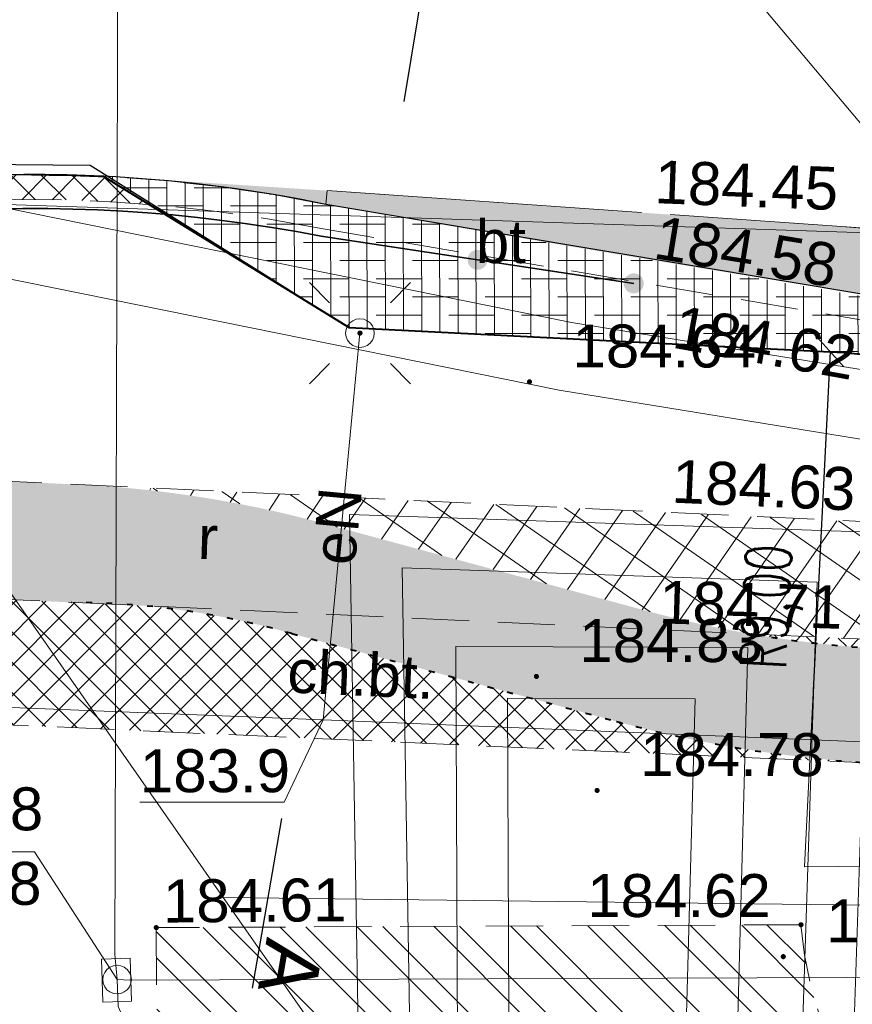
# Model space of a CAD drawing. Extents: x 8014 to 6635291, y -5609 to 5765892.
# Tile 26 of 158: x 6601109 to 6601124, y 5731822 to 5731839. Entities that reach past the tile are written whole.
import ezdxf
from ezdxf.enums import TextEntityAlignment as Align

# ---------------------------------------------------------------- set-up
doc = ezdxf.new("R2010")
doc.units = 0
doc.header["$PDSIZE"] = 0.75
for name, pattern in [('DASHED', [0.75, 0.5, -0.25]), ('DOT2', [3.175, 0, -3.175]), ('PRZER2-1', [1.5, 1, -0.5]), ('PRZER3-1', [2, 1.5, -0.5])]:
    doc.linetypes.add(name, pattern=pattern)
doc.layers.get('0').update_dxf_attribs({"linetype": 'CONTINUOUS'})
doc.layers.get('Defpoints').update_dxf_attribs({"linetype": 'CONTINUOUS'})
for name, color, linetype, lineweight in [('!m_linie przekrojowe', 170, 'CONTINUOUS', 20), ('a_kraweznik-zjazdy', 34, 'CONTINUOUS', 35), ('a_krawężnik', 7, 'CONTINUOUS', 30), ('a_krawężnik_najazdowy', 7, 'DASHED', 35), ('D_WYMIARY', 7, 'CONTINUOUS', 15), ('GESDZI', 7, 'CONTINUOUS', 18), ('GSLKOG', 7, 'CONTINUOUS', 35), ('GSLKRW', 7, 'CONTINUOUS', 25), ('GSPWPS', 7, 'CONTINUOUS', 13), ('GSPWPS_O', 7, 'CONTINUOUS', 13), ('GSSINN', 7, 'CONTINUOUS', 18), ('GSSINN_O', 7, 'CONTINUOUS', 18), ('GSSKOA', 7, 'CONTINUOUS', 18), ('GSSKOD', 7, 'CONTINUOUS', 18), ('GSSKOD_O', 7, 'CONTINUOUS', 18), ('GSSROW', 7, 'CONTINUOUS', 18), ('GSSROW_O', 7, 'CONTINUOUS', 18), ('GUPELA', 7, 'CONTINUOUS', 18), ('GUPIKP', 7, 'CONTINUOUS', 18), ('GUPIWZ', 7, 'CONTINUOUS', 18), ('GUPPRZ_O', 7, 'CONTINUOUS', 18), ('jtkraweznik', 34, 'CONTINUOUS', 50), ('OPIS', 7, 'CONTINUOUS', 0)]:
    doc.layers.add(name, color=color, linetype=linetype, lineweight=lineweight)
for name, color, linetype in [('50_KRZYWA_KOSZO_KONST', 252, 'CONTINUOUS'), ('A-SZRAF- DROGI', 130, 'CONTINUOUS'), ('a_chodnik', 31, 'CONTINUOUS'), ('a_szraf_drogi', 130, 'CONTINUOUS'), ('a_zieleń', 80, 'CONTINUOUS'), ('Kraw_parking', 7, 'DASHED')]:
    doc.layers.add(name, color=color, linetype=linetype)
for name, color, linetype, lineweight, true_color in [('GULCPR', 7, 'CONTINUOUS', 18, 0xd200d2), ('GULEPR', 1, 'CONTINUOUS', 18, 0xff0000), ('GULEPR_O', 1, 'CONTINUOUS', 18, 0xff0000), ('GULKPR', 7, 'CONTINUOUS', 18, 0x803300), ('GULTPR', 7, 'CONTINUOUS', 18, 0xff9100)]:
    doc.layers.add(name, color=color, linetype=linetype, lineweight=lineweight, true_color=true_color)
doc.styles.add('Arial', font='arial.ttf')
doc.styles.add('ROMANS', font='romans.shx', dxfattribs={"width": 0.7})
doc.dimstyles.new('wymiary 1000', dxfattribs={"dimtxt": 1.2, "dimasz": 0.5, "dimexe": 0.2, "dimexo": 0, "dimgap": 0.3, "dimtad": 1, "dimzin": 1, "dimtxsty": 'ROMANS', "dimblk": 'OBLIQUE', "dimcen": 1.5, "dimazin": 0, "dimtfac": 1, "dimtix": 1, "dimtmove": 0, "dimatfit": 3, "dimfxl": 1.25, "dimarcsym": 0})
pattern_1 = [(45, (3365827.47042, 2822255.7523), (-0.265165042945, 0.265165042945), []), (135, (3365827.47042, 2822255.7523), (-0.265165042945, -0.265165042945), [])]

# ---------------------------------------------------------------- blocks, each defined once
blk = doc.blocks.new('D_GSPWPS1')
blk.add_hatch(color=0).paths.add_polyline_path([(-0.045, 0), (-0.043467, -0.011647), (-0.038971, -0.0225), (-0.03182, -0.03182), (-0.0225, -0.038971), (-0.011647, -0.043467), (0, -0.045), (0.011647, -0.043467), (0.0225, -0.038971), (0.03182, -0.03182), (0.038971, -0.0225), (0.043467, -0.011647), (0.045, 0), (0.043467, 0.011647), (0.038971, 0.0225), (0.03182, 0.03182), (0.0225, 0.038971), (0.011647, 0.043467), (0, 0.045), (-0.011647, 0.043467), (-0.0225, 0.038971), (-0.03182, 0.03182), (-0.038971, 0.0225), (-0.043467, 0.011647)])
blk = doc.blocks.new('D_GUPIKP1_1')
at = {"color": 0}
blk.add_lwpolyline([(0, 0.25), (0.064705, 0.241481), (0.125, 0.216506), (0.176777, 0.176777), (0.216506, 0.125), (0.241481, 0.064705), (0.25, 0), (0.241481, -0.064705), (0.216506, -0.125), (0.176777, -0.176777), (0.125, -0.216506), (0.064705, -0.241481), (0, -0.25), (-0.064705, -0.241481), (-0.125, -0.216506), (-0.176777, -0.176777), (-0.216506, -0.125), (-0.241481, -0.064705), (-0.25, 0), (-0.241481, 0.064705), (-0.216506, 0.125), (-0.176777, 0.176777), (-0.125, 0.216506), (-0.064705, 0.241481)], close=True, dxfattribs=at)
blk = doc.blocks.new('D_GUPIWZ1_3')
at = {"color": 0}
blk.add_lwpolyline([(0.375, -0.25), (-0.375, -0.25), (-0.375, 0.25), (0.375, 0.25)], close=True, dxfattribs=at)
blk = doc.blocks.new('D_KOLO')
blk.add_hatch(color=0).paths.add_polyline_path([(-0.175, 0), (-0.169037, -0.045293), (-0.151554, -0.0875), (-0.123744, -0.123744), (-0.0875, -0.151554), (-0.045293, -0.169037), (0, -0.175), (0.045293, -0.169037), (0.0875, -0.151554), (0.123744, -0.123744), (0.151554, -0.0875), (0.169037, -0.045293), (0.175, 0), (0.169037, 0.045293), (0.151554, 0.0875), (0.123744, 0.123744), (0.0875, 0.151554), (0.045293, 0.169037), (0, 0.175), (-0.045293, 0.169037), (-0.0875, 0.151554), (-0.123744, 0.123744), (-0.151554, 0.0875), (-0.169037, 0.045293)])
blk = doc.blocks.new('D_GSLKOG1')
blk.add_hatch(color=0).paths.add_polyline_path([(-0.175, 0), (-0.169037, -0.045293), (-0.151554, -0.0875), (-0.123744, -0.123744), (-0.0875, -0.151554), (-0.045293, -0.169037), (0, -0.175), (0.045293, -0.169037), (0.0875, -0.151554), (0.123744, -0.123744), (0.151554, -0.0875), (0.169037, -0.045293), (0.175, 0), (0.169037, 0.045293), (0.151554, 0.0875), (0.123744, 0.123744), (0.0875, 0.151554), (0.045293, 0.169037), (0, 0.175), (-0.045293, 0.169037), (-0.0875, 0.151554), (-0.123744, 0.123744), (-0.151554, 0.0875), (-0.169037, 0.045293)])
blk = doc.blocks.new('D_GUPELA2')
blk.add_hatch(color=0).paths.add_polyline_path([(-0.001087, 0.044987), (0.011881, 0.043403), (0.021281, 0.03965), (0.030065, 0.033482), (0.038133, 0.023893), (0.043117, 0.012881), (0.044986, 0.001113), (0.044323, -0.007777), (0.040557, -0.019497), (0.033417, -0.030138), (0.024849, -0.037517), (0.013788, -0.042836), (0.002013, -0.044955), (-0.00982, -0.043916), (-0.020466, -0.040077), (-0.029541, -0.033946), (-0.036867, -0.025804), (-0.04187, -0.01649), (-0.04461, -0.005909), (-0.044532, 0.006476), (-0.041285, 0.017903), (-0.034764, 0.028574), (-0.024479, 0.03776), (-0.013449, 0.042943)])
at = {"color": 0}
for points in [[(-0.883883, 0.883883), (-0.53033, 0.53033)], [(0.883883, 0.883883), (0.53033, 0.53033)], [(-0.883883, -0.883883), (-0.53033, -0.53033)], [(0.883883, -0.883883), (0.53033, -0.53033)]]:
    blk.add_lwpolyline(points, dxfattribs=at)
blk = doc.blocks.new('D_GUPELA1')
at = {"color": 0}
blk.add_lwpolyline([(0, 0.25), (0.064705, 0.241481), (0.125, 0.216506), (0.176777, 0.176777), (0.216506, 0.125), (0.241481, 0.064705), (0.25, 0), (0.241481, -0.064705), (0.216506, -0.125), (0.176777, -0.176777), (0.125, -0.216506), (0.064705, -0.241481), (0, -0.25), (-0.064705, -0.241481), (-0.125, -0.216506), (-0.176777, -0.176777), (-0.216506, -0.125), (-0.241481, -0.064705), (-0.25, 0), (-0.241481, 0.064705), (-0.216506, 0.125), (-0.176777, 0.176777), (-0.125, 0.216506), (-0.064705, 0.241481)], close=True, dxfattribs=at)
blk = doc.blocks.new('_Oblique')
at = {"color": 0, "linetype": 'ByBlock', "lineweight": -2}
blk.add_line((-0.5, -0.5), (0.5, 0.5), dxfattribs=at)
blk = doc.blocks.new('*D44')
at = {"layer": 'D_WYMIARY', "color": 0, "linetype": 'Continuous', "lineweight": -2}
blk.add_line((6601132.15, 5731823.994), (6601126.23, 5731823.936), dxfattribs=at)
at = {"layer": 'Defpoints', "color": 0}
for p in [(6601123.15, 5731823.906), (6601132.15, 5731823.994)]:
    blk.add_point(p, dxfattribs=at)
at = {"layer": 'D_WYMIARY', "color": 0, "linetype": 'Continuous', "lineweight": -2, "xscale": 0.5, "yscale": 0.5, "zscale": 0.5, "rotation": 0.5621945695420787}
blk.add_blockref('_Oblique', (6601132.15, 5731823.994), dxfattribs=at)
at = {"layer": 'D_WYMIARY', "color": 0, "lineweight": 9, "insert": (6601127.642, 5731824.726), "char_height": 0.8, "attachment_point": 5, "rotation": 0.5622, "style": 'ROMANS'}
blk.add_mtext('R9,00', dxfattribs=at)
blk = doc.blocks.new('*D48')
at = {"layer": 'D_WYMIARY', "color": 0, "linetype": 'Continuous', "lineweight": -2}
blk.add_line((6601123.601, 5731832.895), (6601123.304, 5731826.982), dxfattribs=at)
at = {"layer": 'Defpoints', "color": 0}
for p in [(6601123.601, 5731832.895), (6601123.15, 5731823.906)]:
    blk.add_point(p, dxfattribs=at)
at = {"layer": 'D_WYMIARY', "color": 0, "linetype": 'Continuous', "lineweight": -2, "xscale": 0.5, "yscale": 0.5, "zscale": 0.5, "rotation": 87.1303246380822}
blk.add_blockref('_Oblique', (6601123.601, 5731832.895), dxfattribs=at)
at = {"layer": 'D_WYMIARY', "color": 0, "lineweight": 9, "insert": (6601122.6, 5731828.439), "char_height": 0.8, "attachment_point": 5, "rotation": 87.1303, "style": 'ROMANS'}
blk.add_mtext('R9,00', dxfattribs=at)

msp = doc.modelspace()

# ---------------------------------------------------------------- hatches: boundary and pattern name
at = {"layer": 'A-SZRAF- DROGI', "linetype": 'ByBlock', "lineweight": 0}
h = msp.add_hatch(dxfattribs=at)
h.set_pattern_fill('ANSI37', color=253, scale=3, style=0)
h.set_pattern_definition(pattern_1)
edge = h.paths.add_edge_path()
edge.add_arc((6601108.383, 5731818.18), 17.949, 116.7737, 130.4353, ccw=False)
edge.add_arc((6601109.667, 5731810.467), 25.519, 90.0304, 111.5402, ccw=False)
edge.add_line((6601109.654, 5731835.986), (6601110.904, 5731835.956))
edge.add_line((6601110.904, 5731835.956), (6601110.904, 5731835.956))
edge.add_line((6601110.904, 5731835.956), (6601111.701, 5731835.466))
edge.add_arc((6601109.601, 5731809.475), 26.076, 85.3796, 109.888)
edge.add_arc((6601106.564, 5731821.412), 13.871, 114.872, 132.4104)
edge.add_line((6601097.209, 5731831.653), (6601096.742, 5731831.841))
edge.add_line((6601096.742, 5731831.841), (6601096.742, 5731831.841))
h = msp.add_hatch(dxfattribs=at)
h.set_pattern_fill('ANSI38', color=256, scale=0.1, angle=45, style=0)
edge = h.paths.add_edge_path()
edge.add_line((6601110.904, 5731835.956), (6601115.2, 5731833.316))
edge.add_line((6601115.2, 5731833.316), (6601123.601, 5731832.895))
edge.add_line((6601123.601, 5731832.895), (6601138.955, 5731831.329))
edge.add_line((6601138.955, 5731831.329), (6601114.794, 5731835.466))
edge.add_arc((6601109.667, 5731810.467), 25.519, 78.4109, 87.222)
edge.add_line((6601110.904, 5731835.956), (6601110.904, 5731835.956))
h = msp.add_hatch(dxfattribs=at)
h.set_pattern_fill('ANSI38', color=251, scale=0.1, angle=45, style=0)
edge = h.paths.add_edge_path()
edge.add_line((6601111.239, 5731835.938), (6601114.819, 5731835.706))
edge.add_line((6601114.819, 5731835.706), (6601124.302, 5731835.042))
edge.add_line((6601124.302, 5731835.042), (6601145.171, 5731834.156))
edge.add_line((6601145.171, 5731834.156), (6601164.929, 5731833.738))
edge.add_line((6601164.929, 5731833.738), (6601179.441, 5731833.711))
edge.add_line((6601179.441, 5731833.711), (6601179.889, 5731833.497))
edge.add_arc((6601186.454, 5731783.655), 50.273, 97.5032, 101.9994)
edge.add_line((6601176.002, 5731832.829), (6601173.522, 5731832.264))
edge.add_line((6601173.522, 5731832.264), (6601167.783, 5731830.984))
edge.add_arc((6601162.923, 5731859.008), 28.442, 271.5412, 279.8385, ccw=False)
edge.add_line((6601163.688, 5731830.576), (6601144.991, 5731830.954))
edge.add_line((6601144.991, 5731830.954), (6601141.296, 5731831.184))
edge.add_line((6601141.296, 5731831.184), (6601138.955, 5731831.329))
edge.add_arc((6601391.852, 5733330.354), 1520.208, 259.862927, 260.423926, ccw=False)
edge.add_arc((6601224.515, 5732461.998), 636.067, 260.066859, 260.934144, ccw=False)
edge.add_arc((6601109.667, 5731810.467), 25.519, 78.4109, 86.4691)
h = msp.add_hatch(dxfattribs=at)
h.set_pattern_fill('ANSI37', color=256, scale=3, style=0)
h.set_pattern_definition(pattern_1)
edge = h.paths.add_edge_path()
edge.add_arc((6601123.15, 5731823.906), 9, 39.4224, 87.1303)
edge.add_line((6601123.601, 5731832.895), (6601135.413, 5731831.693))
edge.add_arc((6601135.039, 5731828.574), 3.141, 12.9282, 83.1652, ccw=False)
edge.add_line((6601138.101, 5731829.277), (6601134, 5731829.47))
edge.add_line((6601134, 5731829.47), (6601130.103, 5731829.621))
edge = h.paths.add_edge_path()
edge.add_line((6601138.141, 5731825.097), (6601138.199, 5731819.048))
edge.add_arc((6601143.698, 5731819.101), 5.5, 180.5482, 253.6582)
edge.add_line((6601142.151, 5731813.823), (6601132.248, 5731813.728))
edge.add_line((6601132.248, 5731813.728), (6601132.15, 5731823.994))
edge.add_arc((6601123.15, 5731823.906), 9, 0.5622, 9.3694)
edge.add_line((6601132.03, 5731825.371), (6601138.141, 5731825.097))
at = {"layer": 'A-SZRAF- DROGI', "linetype": 'ByBlock', "lineweight": 0, "transparency": 33554559}
h = msp.add_hatch(color=253, dxfattribs=at)
edge = h.paths.add_edge_path()
edge.add_line((6601096.742, 5731831.841), (6601097.209, 5731831.653))
edge.add_arc((6601099.591, 5731836.299), 5.221, 242.8531, 270.3939)
edge.add_line((6601099.627, 5731831.078), (6601104.261, 5731830.87))
edge.add_line((6601104.261, 5731830.87), (6601110.45, 5731830.578))
edge.add_arc((6601109.502, 5731810.601), 20, 74.8645, 87.2829, ccw=False)
edge.add_line((6601114.724, 5731829.907), (6601120.388, 5731828.375))
edge.add_arc((6601125.61, 5731847.681), 20, 254.8645, 260.2477)
edge.add_line((6601122.222, 5731827.97), (6601104.31, 5731828.801))
edge.add_line((6601104.31, 5731828.801), (6601098.736, 5731829.044))
edge.add_arc((6601099.468, 5731836.321), 7.313, 237.4214, 264.2566, ccw=False)
edge.add_line((6601095.53, 5731830.158), (6601096.742, 5731831.841))
edge.add_line((6601096.742, 5731831.841), (6601096.742, 5731831.841))
edge = h.paths.add_edge_path()
edge.add_line((6601147.321, 5731826.807), (6601144.865, 5731826.872))
edge.add_arc((6601154.924, 5731908.521), 82.266, 262.55488, 262.97666, ccw=False)
edge.add_line((6601144.264, 5731826.948), (6601138.12, 5731827.233))
edge.add_line((6601138.12, 5731827.233), (6601138.133, 5731825.909))
edge.add_arc((6601145.621, 5731850.313), 25.527, 252.9427, 266.949)
edge.add_line((6601144.262, 5731824.822), (6601158.348, 5731824.461))
edge.add_line((6601158.348, 5731824.461), (6601164.801, 5731825.446))
edge.add_line((6601164.801, 5731825.446), (6601166.102, 5731825.936))
edge.add_line((6601166.102, 5731825.936), (6601168.791, 5731826.948))
edge.add_line((6601168.791, 5731826.948), (6601172.411, 5731828.026))
edge.add_line((6601172.411, 5731828.026), (6601173.992, 5731828.189))
edge.add_arc((6601186.035, 5732243.68), 415.666, 268.33976, 269.91165)
edge.add_line((6601185.394, 5731828.015), (6601205.043, 5731828.193))
edge.add_line((6601205.043, 5731828.193), (6601225.232, 5731828.343))
edge.add_line((6601225.232, 5731828.343), (6601245.543, 5731828.59))
edge.add_line((6601245.543, 5731828.59), (6601244.161, 5731830.648))
edge.add_line((6601244.161, 5731830.648), (6601225.062, 5731830.445))
edge.add_line((6601225.062, 5731830.445), (6601204.999, 5731830.246))
edge.add_line((6601204.999, 5731830.246), (6601185.122, 5731830.062))
edge.add_line((6601185.122, 5731830.062), (6601179.527, 5731830.121))
edge.add_line((6601179.527, 5731830.121), (6601173.833, 5731830.237))
edge.add_line((6601173.833, 5731830.237), (6601172.347, 5731830.025))
edge.add_line((6601172.347, 5731830.025), (6601168.763, 5731829.218))
edge.add_line((6601168.763, 5731829.218), (6601168.618, 5731829.157))
edge.add_arc((6601157.926, 5731849.408), 22.9, 271.1058, 297.833, ccw=False)
edge.add_line((6601158.368, 5731826.512), (6601147.321, 5731826.807))
at = {"layer": 'A-SZRAF- DROGI', "linetype": 'ByBlock', "lineweight": 0}
h = msp.add_hatch(dxfattribs=at)
h.set_pattern_fill('ANSI37', color=253, scale=3, style=0)
h.set_pattern_definition(pattern_1)
h.paths.add_polyline_path([(6601164.801, 5731825.446), (6601168.791, 5731826.948), (6601168.821, 5731824.474), (6601166.454, 5731823.503)])
edge = h.paths.add_edge_path()
edge.add_line((6601172.476, 5731825.895), (6601172.411, 5731828.026))
edge.add_line((6601172.411, 5731828.026), (6601173.992, 5731828.189))
edge.add_arc((6601186.035, 5732243.68), 415.666, 268.33976, 269.91165)
edge.add_line((6601185.394, 5731828.015), (6601205.043, 5731828.193))
edge.add_line((6601205.043, 5731828.193), (6601225.232, 5731828.343))
edge.add_line((6601225.232, 5731828.343), (6601245.168, 5731828.586))
edge.add_line((6601245.168, 5731828.586), (6601245.543, 5731828.59))
edge.add_line((6601245.543, 5731828.59), (6601246.884, 5731826.594))
edge.add_line((6601246.884, 5731826.594), (6601221.79, 5731826.309))
edge.add_line((6601221.79, 5731826.309), (6601205.136, 5731826.031))
edge.add_line((6601205.136, 5731826.031), (6601185.273, 5731825.848))
edge.add_line((6601185.273, 5731825.848), (6601173.834, 5731826.053))
edge.add_line((6601173.834, 5731826.053), (6601172.476, 5731825.895))
edge = h.paths.add_edge_path()
edge.add_line((6601111.994, 5731733.86), (6601109.203, 5731750.836))
edge.add_line((6601109.203, 5731750.836), (6601106.88, 5731760.994))
edge.add_line((6601106.88, 5731760.994), (6601102.557, 5731779.174))
edge.add_line((6601102.557, 5731779.174), (6601096.809, 5731802.335))
edge.add_line((6601096.809, 5731802.335), (6601093.394, 5731815.076))
edge.add_arc((6601112.891, 5731821.407), 20.499, 186.6456, 197.9903, ccw=False)
edge.add_arc((6601104.1, 5731821.197), 11.772, 157.0931, 190.5857, ccw=False)
edge.add_line((6601093.257, 5731825.779), (6601095.519, 5731824.743))
edge.add_line((6601095.519, 5731824.743), (6601101.325, 5731802.801))
edge.add_line((6601101.325, 5731802.801), (6601106.886, 5731780.522))
edge.add_line((6601106.886, 5731780.522), (6601111.376, 5731762.136))
edge.add_line((6601111.376, 5731762.136), (6601116.585, 5731733.745))
edge.add_line((6601116.585, 5731733.745), (6601117.929, 5731724.497))
edge.add_line((6601117.929, 5731724.497), (6601120.175, 5731712.999))
edge.add_line((6601120.175, 5731712.999), (6601122.074, 5731714.127))
edge.add_line((6601122.074, 5731714.127), (6601119.954, 5731724.963))
edge.add_line((6601119.954, 5731724.963), (6601118.634, 5731734.045))
edge.add_line((6601118.634, 5731734.045), (6601113.329, 5731762.836))
edge.add_line((6601113.329, 5731762.836), (6601108.915, 5731781.012))
edge.add_line((6601108.915, 5731781.012), (6601103.286, 5731803.464))
edge.add_line((6601103.286, 5731803.464), (6601098.333, 5731822.44))
edge.add_line((6601098.333, 5731822.44), (6601100.26, 5731826.8))
edge.add_line((6601100.26, 5731826.8), (6601104.18, 5731826.61))
edge.add_line((6601104.18, 5731826.61), (6601124.59, 5731825.705))
edge.add_arc((6601125.61, 5731847.683), 22.002, 254.8648, 267.342, ccw=False)
edge.add_line((6601119.866, 5731826.445), (6601114.202, 5731827.977))
edge.add_arc((6601110.334, 5731814.504), 14.017, 73.981, 84.7293)
edge.add_line((6601111.621, 5731828.462), (6601104.31, 5731828.801))
edge.add_line((6601104.31, 5731828.801), (6601098.736, 5731829.044))
edge.add_arc((6601099.468, 5731836.321), 7.313, 237.4214, 264.2566, ccw=False)
edge.add_line((6601095.53, 5731830.158), (6601092.874, 5731826.011))
edge.add_arc((6601101.918, 5731821.944), 9.917, 155.786, 175.0174)
edge.add_arc((6601112.86, 5731821.402), 20.868, 176.144, 198.0523)
edge.add_line((6601093.019, 5731814.935), (6601096.416, 5731802.213))
edge.add_line((6601096.416, 5731802.213), (6601102.139, 5731779.125))
edge.add_line((6601102.139, 5731779.125), (6601106.492, 5731760.912))
edge.add_line((6601106.492, 5731760.912), (6601108.825, 5731750.719))
edge.add_line((6601108.825, 5731750.719), (6601111.607, 5731733.785))
edge.add_line((6601111.607, 5731733.785), (6601115.11, 5731713.014))
edge.add_line((6601115.11, 5731713.014), (6601115.783, 5731710.389))
edge.add_line((6601115.783, 5731710.389), (6601116.123, 5731710.591))
edge.add_line((6601116.123, 5731710.591), (6601115.488, 5731713.094))
edge.add_line((6601115.488, 5731713.094), (6601113.741, 5731723.477))
edge.add_line((6601113.741, 5731723.477), (6601111.994, 5731733.86))
at = {"layer": 'A-SZRAF- DROGI', "linetype": 'ByBlock', "lineweight": 0, "transparency": 33554623}
h = msp.add_hatch(color=253, dxfattribs=at)
edge = h.paths.add_edge_path()
edge.add_line((6601110.034, 5731828.535), (6601110.352, 5731828.521))
edge.add_arc((6601110.334, 5731814.504), 14.017, 73.981, 89.9237, ccw=False)
edge.add_line((6601114.202, 5731827.977), (6601119.866, 5731826.445))
edge.add_arc((6601125.61, 5731847.681), 22, 254.8645, 267.4299)
edge.add_line((6601124.623, 5731825.704), (6601124.921, 5731825.69))
edge.add_line((6601124.921, 5731825.69), (6601132.03, 5731825.371))
edge.add_arc((6601123.15, 5731823.906), 9, 9.3694, 22.8404)
edge.add_line((6601131.445, 5731827.399), (6601125.011, 5731827.688))
edge.add_arc((6601125.672, 5731848.14), 20.462, 260.2931, 268.1478, ccw=False)
edge.add_line((6601122.222, 5731827.97), (6601110.034, 5731828.535))
at = {"layer": 'A-SZRAF- DROGI', "linetype": 'ByBlock', "lineweight": 0}
h = msp.add_hatch(dxfattribs=at)
h.set_pattern_fill('ANSI37', color=253, scale=3, style=0)
h.set_pattern_definition(pattern_1)
edge = h.paths.add_edge_path()
edge.add_line((6601122.222, 5731827.97), (6601124.732, 5731827.854))
edge.add_arc((6601125.198, 5731781.749), 46.107, 82.2323, 90.5797, ccw=False)
edge.add_line((6601131.43, 5731827.433), (6601131.445, 5731827.399))
edge.add_line((6601131.445, 5731827.399), (6601125.011, 5731827.688))
edge.add_arc((6601125.672, 5731848.14), 20.462, 260.2931, 268.1478, ccw=False)
h = msp.add_hatch(dxfattribs=at)
h.set_pattern_fill('ANSI32', color=252, scale=0.1, angle=90, style=0)
edge = h.paths.add_edge_path()
edge.add_line((6601111.834, 5731822.847), (6601123.089, 5731822.897))
edge.add_arc((6601128.937, 5731823.284), 5.861, 183.787, 264.5484)
edge.add_line((6601128.38, 5731817.45), (6601132.212, 5731817.482))
edge.add_line((6601132.212, 5731817.482), (6601132.239, 5731815.01))
edge.add_line((6601132.239, 5731815.01), (6601123.744, 5731814.919))
edge.add_line((6601123.744, 5731814.919), (6601111.878, 5731814.834))
edge.add_line((6601111.878, 5731814.834), (6601111.834, 5731822.847))
edge = h.paths.add_edge_path()
edge.add_line((6601138.427, 5731817.533), (6601162.167, 5731817.759))
edge.add_arc((6601161.831, 5731825.432), 7.68, 272.5105, 350.0273)
edge.add_line((6601169.395, 5731824.102), (6601169.399, 5731824.161))
edge.add_line((6601169.399, 5731824.161), (6601171.853, 5731824.026))
edge.add_line((6601171.853, 5731824.026), (6601171.846, 5731823.919))
edge.add_arc((6601161.883, 5731825.376), 10.069, 271.9139, 351.6826, ccw=False)
edge.add_line((6601162.219, 5731815.312), (6601144.298, 5731815.14))
edge.add_line((6601144.298, 5731815.14), (6601139.932, 5731815.093))
edge.add_arc((6601143.698, 5731819.101), 5.5, 196.5622, 226.7742, ccw=False)
at = {"layer": 'a_chodnik', "lineweight": 13, "transparency": 33554687}
h = msp.add_hatch(dxfattribs=at)
h.set_pattern_fill('ANSI37-METRIC', color=256, scale=0.2, angle=280.2341)
h.set_pattern_definition([(325.234051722, (-0.3108, 2.2266), (0.36209315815, 0.521645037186), []), (55.234051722, (-0.3108, 2.2266), (-0.521645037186, 0.36209315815), [])])
edge = h.paths.add_edge_path()
edge.add_line((6601110.45, 5731830.578), (6601128.599, 5731829.711))
edge.add_arc((6601127.717, 5731802.332), 27.394, 85.0045, 88.1555, ccw=False)
edge.add_arc((6601123.15, 5731823.906), 9, 23.0752, 39.4224, ccw=False)
edge.add_arc((6601125.198, 5731781.749), 46.107, 82.2323, 90.5797)
edge.add_line((6601124.732, 5731827.854), (6601122.222, 5731827.97))
edge.add_arc((6601125.61, 5731847.681), 20, 254.8645, 260.2477, ccw=False)
edge.add_line((6601120.388, 5731828.375), (6601114.724, 5731829.907))
edge.add_arc((6601109.502, 5731810.601), 20, 74.8645, 87.2829)
at = {"layer": 'a_szraf_drogi', "linetype": 'ByBlock', "lineweight": 0}
h = msp.add_hatch(dxfattribs=at)
h.set_pattern_fill('ANSI37', color=253, scale=3, style=0)
h.set_pattern_definition(pattern_1)
edge = h.paths.add_edge_path()
edge.add_arc((6601108.383, 5731818.18), 17.949, 116.7737, 130.4353, ccw=False)
edge.add_arc((6601109.667, 5731810.467), 25.519, 90.0304, 111.5402, ccw=False)
edge.add_line((6601109.654, 5731835.986), (6601110.904, 5731835.956))
edge.add_line((6601110.904, 5731835.956), (6601110.904, 5731835.956))
edge.add_line((6601110.904, 5731835.956), (6601111.701, 5731835.466))
edge.add_arc((6601109.601, 5731809.475), 26.076, 85.3796, 109.888)
edge.add_arc((6601106.564, 5731821.412), 13.871, 114.872, 132.4104)
edge.add_line((6601097.209, 5731831.653), (6601096.742, 5731831.841))
edge.add_line((6601096.742, 5731831.841), (6601096.742, 5731831.841))
h = msp.add_hatch(dxfattribs=at)
h.set_pattern_fill('ANSI37', color=253, scale=3, style=0)
h.set_pattern_definition(pattern_1)
edge = h.paths.add_edge_path()
edge.add_line((6601122.222, 5731827.97), (6601124.732, 5731827.854))
edge.add_arc((6601125.198, 5731781.749), 46.107, 82.2323, 90.5797, ccw=False)
edge.add_line((6601131.43, 5731827.433), (6601131.445, 5731827.399))
edge.add_line((6601131.445, 5731827.399), (6601125.011, 5731827.688))
edge.add_arc((6601125.672, 5731848.14), 20.462, 260.2931, 268.1478, ccw=False)
at = {"layer": 'a_zieleń', "transparency": 33554687}
h = msp.add_hatch(dxfattribs=at)
h.set_pattern_fill('ANSI31', color=256, scale=2, angle=0.5416)
h.set_pattern_definition([(45.54155787, (6600987.53512, 5732094.77134), (-0.1784396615, 0.175097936), [])])
edge = h.paths.add_edge_path()
edge.add_line((6601184.523, 5731785.715), (6601184.767, 5731785.473))
edge.add_line((6601184.767, 5731785.473), (6601208.79, 5731802.27))
edge.add_line((6601208.79, 5731802.27), (6601211.05, 5731814.48))
edge.add_line((6601211.05, 5731814.48), (6601142.151, 5731813.823))
edge.add_arc((6601143.698, 5731819.102), 5.501, 253.6603, 270.5475)
edge.add_line((6601143.751, 5731813.601), (6601191.034, 5731814.053))
edge.add_arc((6601191.122, 5731812.113), 1.942, 359.8374, 92.594, ccw=False)
edge.add_line((6601193.063, 5731812.108), (6601193.074, 5731811.004))
edge.add_line((6601193.074, 5731811.004), (6601197.383, 5731811.045))
edge.add_line((6601197.383, 5731811.045), (6601197.425, 5731806.621))
edge.add_line((6601197.425, 5731806.621), (6601199.732, 5731806.642))
edge.add_line((6601199.732, 5731806.642), (6601199.803, 5731799.171))
edge.add_line((6601199.803, 5731799.171), (6601197.516, 5731797.165))
edge.add_line((6601197.516, 5731797.165), (6601194.216, 5731797.133))
edge.add_line((6601194.216, 5731797.133), (6601194.251, 5731793.47))
edge.add_arc((6601191.538, 5731793.658), 2.72, 281.0894, 356.0358, ccw=False)
edge.add_line((6601192.061, 5731790.989), (6601185.152, 5731786.156))
edge.add_arc((71774552.687, -87417922.681), 113685689.918, 124.97904394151, 124.97904432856)
h.paths.add_polyline_path([(6601204.906, 5731809.178), (6601202.577, 5731808.579), (6601203.741, 5731808.879)], flags=16)

# ---------------------------------------------------------------- linework, layer by layer
at = {"layer": '!m_linie przekrojowe', "lineweight": 25}
msp.add_lwpolyline([(6601116.161, 5731837.261), (6601116.653, 5731840.22)], dxfattribs=at)
at = {"layer": '!m_linie przekrojowe', "lineweight": 25, "elevation": 10.14}
msp.add_lwpolyline([(6601114.02, 5731824.749), (6601113.51, 5731821.792)], dxfattribs=at)
at = {"layer": '50_KRZYWA_KOSZO_KONST', "lineweight": 9}
msp.add_lwpolyline([(6601132.15, 5731823.994), (6601123.15, 5731823.906), (6601123.601, 5731832.895)], dxfattribs=at)
at = {"layer": 'a_kraweznik-zjazdy', "color": 0}
msp.add_lwpolyline([(6601109.654, 5731835.986, -0.012255), (6601110.904, 5731835.956), (6601115.2, 5731833.316), (6601123.601, 5731832.895, -0.211225), (6601130.103, 5731829.621)], format="xyb", dxfattribs=at)
msp.add_lwpolyline([(6601109.654, 5731835.986, -0.012255), (6601110.904, 5731835.956), (6601115.2, 5731833.316), (6601123.601, 5731832.895, -0.211225), (6601130.103, 5731829.621)], format="xyb", dxfattribs=at)
at = {"layer": 'a_krawężnik'}
msp.add_line((6601115.2, 5731833.316), (6601123.601, 5731832.895), dxfattribs=at)
msp.add_line((6601115.2, 5731833.316), (6601123.601, 5731832.895), dxfattribs=at)
for points in [[(6601107.411, 5731836.177), (6601110.68, 5731836.153), (6601115.2, 5731833.316)], [(6601110.904, 5731835.956), (6601115.2, 5731833.316)], [(6601110.904, 5731835.956), (6601115.2, 5731833.316)]]:
    msp.add_lwpolyline(points, dxfattribs=at)
at = {"layer": 'a_krawężnik_najazdowy', "linetype": 'DOT2', "ltscale": 0.08}
for points in [[(6601110.352, 5731828.521, -0.069675), (6601114.202, 5731827.977), (6601119.866, 5731826.445, 0.054496), (6601124.59, 5731825.705), (6601138.141, 5731825.097), (6601144.262, 5731824.822)], [(6601110.352, 5731828.521, -0.069675), (6601114.202, 5731827.977), (6601119.866, 5731826.445, 0.054496), (6601124.59, 5731825.705), (6601138.141, 5731825.097), (6601144.262, 5731824.822)], [(6601122.222, 5731827.97, 0.031349), (6601124.713, 5731827.701), (6601131.445, 5731827.399), (6601138.12, 5731827.233), (6601144.865, 5731826.872)], [(6601122.222, 5731827.97, 0.031349), (6601124.713, 5731827.701), (6601131.445, 5731827.399), (6601138.12, 5731827.233), (6601144.865, 5731826.872)]]:
    msp.add_lwpolyline(points, format="xyb", dxfattribs=at)
at = {"layer": 'GESDZI', "color": 8, "linetype": 'Continuous', "lineweight": 18, "elevation": 10.22}
for points in [[(6601205.54, 5731851.292), (6601176.16, 5731832.96), (6601175.36, 5731833.29), (6601104.43, 5731835.62), (6601101.48, 5731835.75), (6601099.523, 5731852.763)], [(6601064.927, 5731837.3), (6601101.48, 5731835.75), (6601104.43, 5731835.62), (6601108.55, 5731829.74), (6601113, 5731823.37), (6601115.84, 5731819.32), (6601119.83, 5731813.61), (6601127.53, 5731802.6), (6601111.72, 5731792.46), (6601107.85, 5731789.98), (6601099.14, 5731784.77), (6601088.45, 5731778.16), (6601081.813, 5731774.049)]]:
    msp.add_lwpolyline(points, dxfattribs=at)
for points in [[(6601113, 5731823.37), (6601108.55, 5731829.74), (6601104.43, 5731835.62), (6601175.36, 5731833.29), (6601176.16, 5731832.96), (6601202.29, 5731822.31)], [(6601211.78, 5731818.44), (6601211.05, 5731814.48), (6601119.83, 5731813.61), (6601115.84, 5731819.32), (6601113, 5731823.37), (6601202.29, 5731822.31)]]:
    msp.add_lwpolyline(points, close=True, dxfattribs=at)
at = {"layer": 'GSLKOG', "color": 8, "linetype": 'Continuous', "lineweight": 35, "elevation": 10.18}
msp.add_lwpolyline([(6601097.428, 5731831.675, -0.075531), (6601100.944, 5731833.953, -0.130385), (6601114.715, 5731834.912), (6601120.17, 5731834.087)], format="xyb", dxfattribs=at)
at = {"layer": 'GSLKRW', "color": 8, "linetype": 'Continuous', "lineweight": 25, "elevation": 10.18}
msp.add_lwpolyline([(6601163.688, 5731830.576), (6601144.991, 5731830.954), (6601138.955, 5731831.329), (6601135.625, 5731831.867), (6601124.29, 5731833.877), (6601114.794, 5731835.466, 0.145569), (6601100.298, 5731834.204, 0.059681), (6601096.742, 5731831.841), (6601095.53, 5731830.158), (6601092.874, 5731826.011, 0.08411), (6601092.039, 5731822.805, 0.095885), (6601093.019, 5731814.935), (6601096.416, 5731802.213), (6601102.139, 5731779.125), (6601106.492, 5731760.912), (6601108.825, 5731750.719), (6601111.607, 5731733.785)], format="xyb", dxfattribs=at)
at = {"layer": 'GSSINN', "color": 8, "linetype": 'PRZER2-1', "lineweight": 18, "elevation": 10.3}
for points in [[(6601138.955, 5731831.329), (6601135.625, 5731831.867), (6601124.29, 5731833.877), (6601114.794, 5731835.466, 0.145569), (6601100.298, 5731834.204, 0.059681), (6601096.742, 5731831.841)], [(6601097.209, 5731831.653, -0.076676), (6601100.73, 5731833.996, -0.136312), (6601114.648, 5731835.058), (6601124.841, 5731833.33), (6601135.537, 5731831.436), (6601137.78, 5731831.052)]]:
    msp.add_lwpolyline(points, format="xyb", dxfattribs=at)
for points in [[(6601097.209, 5731831.653, -0.076676), (6601100.73, 5731833.996, -0.136312), (6601114.648, 5731835.058), (6601124.841, 5731833.33), (6601135.537, 5731831.436), (6601137.78, 5731831.052), (6601133.258, 5731829.159, 0.042895), (6601128.599, 5731829.711), (6601124.819, 5731829.902), (6601104.261, 5731830.87), (6601099.627, 5731831.078, -0.120751)], [(6601179.889, 5731833.497, 0.027174), (6601174.522, 5731832.491), (6601173.522, 5731832.264), (6601167.783, 5731830.984, -0.03622), (6601163.688, 5731830.576), (6601144.991, 5731830.954), (6601138.955, 5731831.329), (6601135.625, 5731831.867), (6601124.29, 5731833.877), (6601114.794, 5731835.466), (6601114.819, 5731835.706), (6601124.302, 5731835.042), (6601145.171, 5731834.156), (6601164.929, 5731833.738), (6601179.441, 5731833.711)], [(6601169.399, 5731824.161), (6601169.395, 5731824.102, -0.351747), (6601162.167, 5731817.759), (6601144.14, 5731817.58), (6601128.38, 5731817.45, -0.367737), (6601123.089, 5731822.897), (6601111.834, 5731822.847), (6601111.878, 5731814.834), (6601123.744, 5731814.919), (6601144.298, 5731815.14), (6601162.219, 5731815.312, 0.362827), (6601171.846, 5731823.919), (6601171.853, 5731824.026)]]:
    msp.add_lwpolyline(points, format="xyb", close=True, dxfattribs=at)
at = {"layer": 'GSSKOA', "color": 8, "linetype": 'PRZER3-1', "lineweight": 18, "elevation": 10.18}
msp.add_lwpolyline([(6601093.019, 5731814.935, -0.095885), (6601092.039, 5731822.805, -0.08411), (6601092.874, 5731826.011), (6601095.53, 5731830.158), (6601096.742, 5731831.841), (6601097.526, 5731832.472, -0.053289), (6601100.298, 5731834.204, -0.145569), (6601114.794, 5731835.466), (6601114.819, 5731835.706), (6601124.302, 5731835.042), (6601145.171, 5731834.156), (6601164.929, 5731833.738), (6601179.441, 5731833.711), (6601179.889, 5731833.497), (6601185.258, 5731833.535), (6601204.854, 5731833.717), (6601224.921, 5731833.908), (6601245.071, 5731834.059)], format="xyb", dxfattribs=at)
at = {"layer": 'GSSKOD', "color": 8, "linetype": 'PRZER2-1', "lineweight": 18, "elevation": 10.18}
msp.add_lwpolyline([(6601095.53, 5731830.158, 0.117629), (6601098.736, 5731829.044), (6601104.31, 5731828.801), (6601124.732, 5731827.854, -0.030836), (6601130.648, 5731827.54, -0.042728), (6601137.917, 5731825.976, 0.06379), (6601144.262, 5731824.822), (6601124.59, 5731825.705), (6601104.18, 5731826.61), (6601100.26, 5731826.8), (6601098.333, 5731822.44), (6601103.286, 5731803.464), (6601104.47, 5731798.59), (6601105.83, 5731798.99), (6601106.94, 5731794.8), (6601105.48, 5731794.52), (6601108.915, 5731781.012), (6601113.329, 5731762.836), (6601118.634, 5731734.045), (6601119.954, 5731724.963), (6601122.415, 5731712.383), (6601127.52, 5731695.613), (6601127.584, 5731695.429)], format="xyb", dxfattribs=at)
at = {"layer": 'GSSROW', "color": 8, "linetype": 'PRZER2-1', "lineweight": 18, "elevation": 10.18}
for points in [[(6601096.742, 5731831.841), (6601095.53, 5731830.158, 0.117629), (6601098.736, 5731829.044), (6601104.31, 5731828.801), (6601124.732, 5731827.854, -0.030836), (6601130.648, 5731827.54, -0.042728), (6601137.917, 5731825.976, 0.063414), (6601144.262, 5731824.822), (6601158.348, 5731824.461), (6601164.81, 5731825.39), (6601168.677, 5731826.905), (6601168.791, 5731826.948), (6601172.39, 5731827.98)], [(6601168.62, 5731829.15, -0.116386), (6601158.368, 5731826.512), (6601144.865, 5731826.872, -0.035997), (6601133.258, 5731829.159, 0.042895), (6601128.599, 5731829.711), (6601124.819, 5731829.902), (6601104.261, 5731830.87), (6601099.627, 5731831.078, -0.120751), (6601097.209, 5731831.653)]]:
    msp.add_lwpolyline(points, format="xyb", dxfattribs=at)
at = {"layer": 'GULCPR', "color": 8, "linetype": 'Continuous', "lineweight": 18, "elevation": 10.14}
for points in [[(6601242.922, 5731850.774), (6601243.095, 5731831.552), (6601243.201, 5731818.772), (6601219.142, 5731818.887), (6601195.054, 5731818.554), (6601171.222, 5731817.895), (6601147.076, 5731817.586), (6601123.892, 5731817.356), (6601124.3, 5731829.744), (6601115.209, 5731830.054), (6601115.418, 5731817.642), (6601111.159, 5731817.587), (6601108.079, 5731816.443)], [(6601245.923, 5731850.732), (6601246.095, 5731831.582), (6601246.489, 5731816.137), (6601219.178, 5731815.887), (6601195.101, 5731815.554), (6601171.267, 5731814.896), (6601147.113, 5731814.586), (6601120.9, 5731814.354), (6601121.239, 5731826.839), (6601117.966, 5731826.85), (6601118.017, 5731814.323), (6601111.177, 5731814.595), (6601108.097, 5731815.593)], [(6601245.022, 5731850.745), (6601245.195, 5731831.567), (6601245.566, 5731817.029), (6601219.168, 5731816.787), (6601195.083, 5731816.454), (6601171.249, 5731815.795), (6601147.103, 5731815.486), (6601121.825, 5731815.262), (6601122.164, 5731827.736), (6601117.062, 5731827.753), (6601117.113, 5731815.26), (6601111.337, 5731815.49), (6601108.374, 5731816.449)], [(6601243.822, 5731850.762), (6601243.995, 5731831.559), (6601244.109, 5731817.868), (6601219.146, 5731817.987), (6601195.072, 5731817.654), (6601171.24, 5731816.995), (6601147.086, 5731816.686), (6601122.962, 5731816.447), (6601123.371, 5731828.875), (6601116.125, 5731829.122), (6601116.333, 5731816.754), (6601111.327, 5731816.689), (6601108.392, 5731815.599)]]:
    msp.add_lwpolyline(points, dxfattribs=at)
at = {"layer": 'GULEPR', "color": 8, "linetype": 'Continuous', "lineweight": 18, "elevation": 10.14}
for points in [[(6601114.75, 5731826.47), (6601115.39, 5731833.22)], [(6601103.24, 5731817.08), (6601103.36, 5731818.91), (6601108.27, 5731826.73), (6601114.75, 5731826.47), (6601130.29, 5731825.84), (6601150.16, 5731824.45), (6601163.52, 5731824.54), (6601171.2, 5731830.99), (6601177.34, 5731831.43), (6601187.15, 5731831.7), (6601207.97, 5731831.57), (6601228.46, 5731832.17), (6601241.76, 5731832.11), (6601253.61, 5731832.45), (6601278.34, 5731832.89), (6601289.7, 5731832.35), (6601290.15, 5731831.9), (6601290.143, 5731831.726)]]:
    msp.add_lwpolyline(points, dxfattribs=at)
at = {"layer": 'GULKPR', "color": 8, "linetype": 'Continuous', "lineweight": 18, "elevation": 10.14}
for points in [[(6601080.716, 5731842.917), (6601106.372, 5731835.976), (6601119.085, 5731833.407), (6601132.772, 5731831.183)], [(6601080.402, 5731841.759), (6601106.096, 5731834.807), (6601118.87, 5731832.226), (6601132.579, 5731829.999)]]:
    msp.add_lwpolyline(points, dxfattribs=at)
at = {"layer": 'GULTPR', "color": 8, "linetype": 'Continuous', "lineweight": 18, "elevation": 10.14}
for points in [[(6601111.218, 5731852.601), (6601111.18, 5731845.6), (6601111.11, 5731822.38), (6601111.15, 5731821.94)], [(6601111.15, 5731821.94), (6601111.37, 5731821.93), (6601125.45, 5731821.98), (6601147.07, 5731822.07), (6601160.23, 5731822.08), (6601170.44, 5731822.26), (6601174.47, 5731822.18), (6601174.97, 5731822.12), (6601175.36, 5731822.12), (6601182.91, 5731821.84), (6601192.89, 5731821.39), (6601205.08, 5731820.8), (6601222.08, 5731820.07), (6601235.44, 5731819.62)], [(6601111.15, 5731821.94), (6601111.17, 5731821.47), (6601120.21, 5731800.99), (6601120.35, 5731800.77), (6601119.93, 5731800.58), (6601109.71, 5731793.7), (6601109.48, 5731793.6), (6601109.56, 5731793.21), (6601112.1, 5731780.04), (6601115.511, 5731762.976), (6601118.33, 5731747.41), (6601121.57, 5731731.74), (6601125.41, 5731712.13), (6601127.57, 5731700.87), (6601128.634, 5731695.666)]]:
    msp.add_lwpolyline(points, dxfattribs=at)
at = {"layer": 'GUPPRZ_O', "color": 8, "linetype": 'Continuous', "lineweight": 13, "elevation": 10.8, "flags": 128}
for points in [[(6601114.75, 5731826.47), (6601114.068, 5731825.037), (6601111.548, 5731825.037)], [(6601111.15, 5731821.94), (6601109.707, 5731824.167), (6601106.627, 5731824.167)]]:
    msp.add_lwpolyline(points, dxfattribs=at)
at = {"layer": 'jtkraweznik', "color": 0, "lineweight": 40}
msp.add_lwpolyline([(6601109.654, 5731835.986, -0.012255), (6601110.904, 5731835.956), (6601115.2, 5731833.316), (6601123.601, 5731832.895, -0.211225), (6601130.103, 5731829.621)], format="xyb", dxfattribs=at)
msp.add_lwpolyline([(6601109.654, 5731835.986, -0.012255), (6601110.904, 5731835.956), (6601115.2, 5731833.316), (6601123.601, 5731832.895, -0.211225), (6601130.103, 5731829.621)], format="xyb", dxfattribs=at)
at = {"layer": 'Kraw_parking', "linetype": 'DOT2', "lineweight": 40, "ltscale": 0.08}
for points in [[(6601110.352, 5731828.521, -0.069675), (6601114.202, 5731827.977), (6601119.866, 5731826.445, 0.054496), (6601124.59, 5731825.705), (6601138.141, 5731825.097), (6601144.262, 5731824.822)], [(6601122.222, 5731827.97, 0.031349), (6601124.713, 5731827.701), (6601131.445, 5731827.399), (6601138.12, 5731827.233), (6601144.865, 5731826.872)]]:
    msp.add_lwpolyline(points, format="xyb", dxfattribs=at)
at = {"layer": 'OPIS', "linetype": 'Continuous'}
msp.add_line((6601119.727, 5731842.115, 0.62), (6601135.709, 5731823.1, 10.22), dxfattribs=at)

# ---------------------------------------------------------------- block references
at = {"layer": 'GSLKOG', "color": 8, "linetype": 'Continuous', "lineweight": 35, "rotation": 351.3999094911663}
for name, p in [('D_KOLO', (6601117.442, 5731834.499, 10.18)), ('D_KOLO', (6601117.442, 5731834.499, 10.18)), ('D_GSLKOG1', (6601120.17, 5731834.087, 10.18))]:
    msp.add_blockref(name, p, dxfattribs=at)
at = {"layer": 'GSPWPS', "color": 8, "linetype": 'Continuous', "lineweight": 13}
for p in [(6601118.35, 5731832.37, 10.08), (6601118.47, 5731827.23, 10.08), (6601119.53, 5731825.24, 10.08), (6601111.834, 5731822.847, 10.08), (6601123.089, 5731822.897, 10.08), (6601122.78, 5731822.34, 10.08)]:
    msp.add_blockref('D_GSPWPS1', p, dxfattribs=at)
at = {"layer": 'GUPELA', "color": 8, "linetype": 'Continuous', "lineweight": 18}
for name, p in [('D_GUPELA2', (6601115.39, 5731833.22, 10.15)), ('D_GUPELA1', (6601115.39, 5731833.22, 10.16))]:
    msp.add_blockref(name, p, dxfattribs=at)
at = {"layer": 'GUPIKP', "color": 8, "linetype": 'Continuous', "lineweight": 18}
msp.add_blockref('D_GUPIKP1_1', (6601111.15, 5731821.94, 10.16), dxfattribs=at)
at = {"layer": 'GUPIWZ', "color": 8, "linetype": 'Continuous', "lineweight": 18, "rotation": 271.7923893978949}
msp.add_blockref('D_GUPIWZ1_3', (6601111.14, 5731821.93, 10.18), dxfattribs=at)

# ---------------------------------------------------------------- texts
at = {"layer": '!m_linie przekrojowe', "lineweight": 25, "insert": (6601113.609, 5731821.775, 10.14), "char_height": 1, "width": 3, "attachment_point": 9, "rotation": 260.2202, "style": 'Arial'}
msp.add_mtext('A', dxfattribs=at)
at = {"layer": 'GSPWPS_O', "color": 8, "linetype": 'Continuous', "lineweight": 0, "style": 'Arial'}
for s, rotation, p in [('184.45', 357.8019, (6601120.522, 5731835.488, 10.8)), ('184.58', 350.8088, (6601120.49, 5731834.53, 10.8)), ('184.62', 349.7418, (6601120.817, 5731832.971, 10.8)), ('184.63', 357.4807, (6601120.822, 5731830.263, 10.8)), ('184.71', 358.2776, (6601120.602, 5731828.156, 10.8)), ('184.61', 0.4561, (6601111.952, 5731822.934, 10.8))]:
    msp.add_text(s, height=0.75, rotation=rotation, dxfattribs=at).set_placement(p)
for s, p in [('184.64', (6601119.1, 5731832.62, 10.8)), ('184.83', (6601119.22, 5731827.48, 10.8)), ('184.78', (6601120.28, 5731825.49, 10.8)), ('184.62', (6601119.358, 5731823.031, 10.8)), ('184.63', (6601123.53, 5731822.59, 10.8))]:
    msp.add_text(s, height=0.75, dxfattribs=at).set_placement(p)
at = {"layer": 'GSSINN_O', "color": 8, "linetype": 'Continuous', "lineweight": 0, "style": 'Arial'}
msp.add_text('bt', height=0.75, dxfattribs=at).set_placement((6601117.849, 5731834.442, 10.8), align=Align.CENTER)
at = {"layer": 'GSSKOD_O', "color": 8, "linetype": 'Continuous', "lineweight": 0, "style": 'Arial'}
msp.add_text('ch.bt.', height=0.75, rotation=357.4082, dxfattribs=at).set_placement((6601115.39, 5731826.893, 10.8), align=Align.CENTER)
at = {"layer": 'GSSROW_O', "color": 8, "linetype": 'Continuous', "lineweight": 0, "style": 'Arial'}
msp.add_text('r', height=0.75, rotation=358.136, dxfattribs=at).set_placement((6601112.724, 5731829.278, 10.8), align=Align.CENTER)
at = {"layer": 'GULEPR_O', "color": 8, "linetype": 'Continuous', "lineweight": 0, "style": 'Arial'}
msp.add_text('eN', height=0.75, rotation=84.5837, dxfattribs=at).set_placement((6601115.362, 5731829.817, 10.8), align=Align.CENTER)
at = {"layer": 'GUPPRZ_O', "color": 8, "linetype": 'Continuous', "lineweight": 0, "style": 'Arial'}
for s, p in [('183.9', (6601111.548, 5731825.209, 10.8)), ('184.68', (6601106.656, 5731824.544, 10.8)), ('183.88', (6601106.627, 5731823.244, 10.8))]:
    msp.add_text(s, height=0.75, dxfattribs=at).set_placement(p)

# ---------------------------------------------------------------- dimensions: what is measured, and where the dimension line sits
at = {"layer": 'D_WYMIARY', "linetype": 'Continuous', "lineweight": 9}
for mpoint, picture, middle in [((6601123.601, 5731832.895), '*D48', (6601123.376, 5731828.4)), ((6601132.15, 5731823.994), '*D44', (6601127.65, 5731823.95))]:
    dim = msp.add_radius_dim(center=(6601123.15, 5731823.906), mpoint=mpoint, dimstyle='wymiary 1000', override={"dimtxt": 0.8, "dimzin": 0, "dimtxsty": 'ROMANS'}, dxfattribs=at)
    dim.commit()
    dim.dimension.update_dxf_attribs({"geometry": picture, "text_midpoint": middle, "dimtype": 164})

doc.saveas('drawing.dxf')
